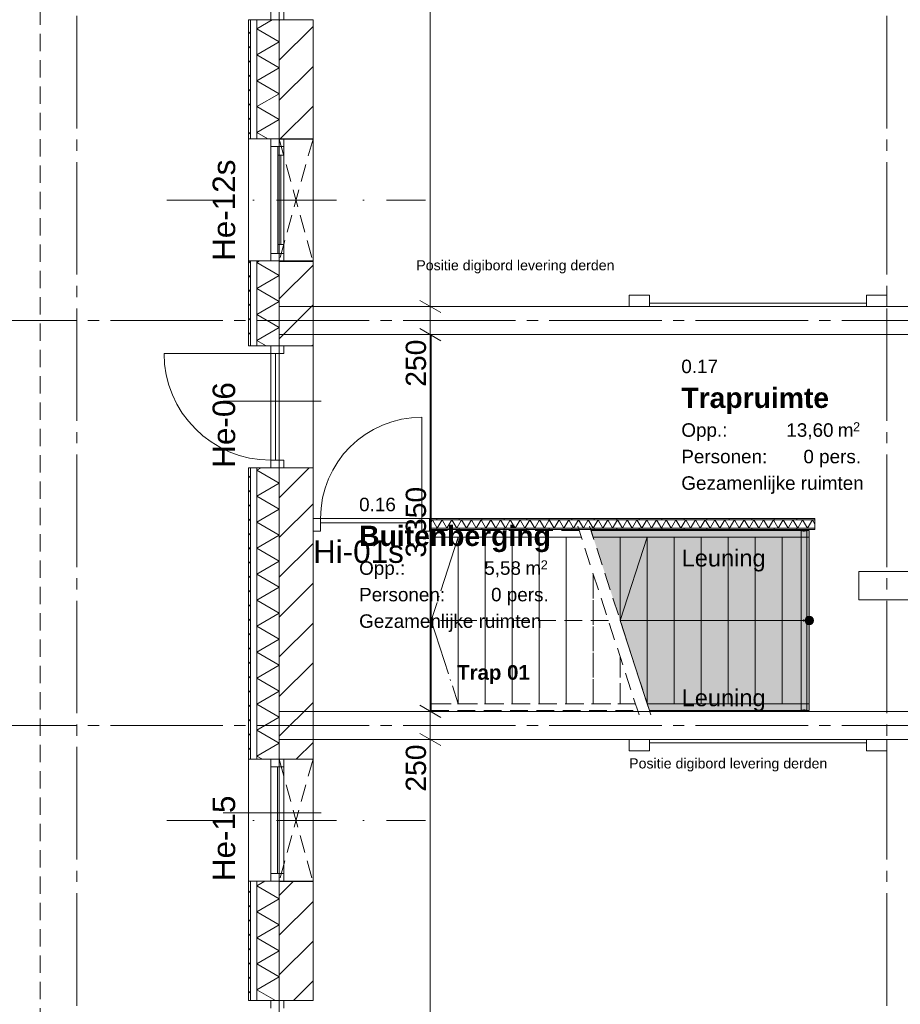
# Model space of a CAD drawing. Header units: millimetres. Extents: x 10 to 584, y 10 to 831.
# Tile 6 of 79: x 73 to 151, y 306 to 394. Entities that reach past the tile are written whole.
import ezdxf
from ezdxf.xclip import XClip

# ---------------------------------------------------------------- set-up
doc = ezdxf.new("R2010")
doc.units = ezdxf.units.MM
doc.header["$MEASUREMENT"] = 0
doc.header["$XCLIPFRAME"] = 0
for name, pattern in [('B0204', [13, 10, -1, 1, -1]), ('B0304', [6, 5, -0.5, 0, -0.5]), ('B0605', [9.6667, 5.3333, -2.333367, 3.33333e-05, -2]), ('B0701', [2.3412, 1.56, -0.7812]), ('B0703', [4.687, 3.125, -1.562])]:
    doc.linetypes.add(name, pattern=pattern)
for name, color, linetype in [('21 Buitenwanden', 7, 'Continuous'), ('21 Buitenwanden Deuren', 7, 'Continuous'), ('21 Buitenwanden Deurlabels', 7, 'Continuous'), ('21 Buitenwanden Doorsnede-arcering', 7, 'Continuous'), ('21 Buitenwanden Laagscheidingslijnen', 7, 'Continuous'), ('21 Buitenwanden Raamlabels', 7, 'Continuous'), ('21 Buitenwanden Ramen', 7, 'Continuous'), ('22 NC Binnenwanden', 7, 'Continuous'), ('22 NC Binnenwanden Deuren', 7, 'Continuous'), ('22 NC Binnenwanden Deurlabels', 7, 'Continuous'), ('22 NC Binnenwanden Doorsnede-arcering', 7, 'Continuous'), ('22 NC Binnenwanden Laagscheidingslijnen', 7, 'Continuous'), ('23 Vloeren', 7, 'Continuous'), ('24 Trappen', 7, 'Continuous'), ('24 Trappen 2D arcering', 7, 'Continuous'), ('24 Trappen Afdek-arcering', 7, 'Continuous'), ('28 Draagconstructies', 7, 'Continuous'), ('34 Balustrades', 7, 'Continuous'), ('73 Keuken', 7, 'Continuous'), ('82 Interieur', 7, 'Continuous'), ('A Stramien', 7, 'Continuous'), ('Maatvoering 1_ 50_100', 7, 'Continuous'), ('New_Tekst_dim 1_ 50_100', 7, 'Continuous'), ('Z Ruimtefuncties', 7, 'Continuous')]:
    doc.layers.add(name, color=color, linetype=linetype)
doc.styles.add('GENERATED_STYLE_1', font='txt')
doc.styles.add('GENERATED_STYLE_2', font='txt')
pattern_1 = [(315, (78, 259.1879), (0.636396, 0.636396), [])]
pattern_2 = [(45, (78, 259.188), (-1.767767, 1.767767), [])]
pattern_3 = [(90, (78, 259.1879), (-2, 0), [])]

# ---------------------------------------------------------------- blocks, each defined once
blk = doc.blocks.new('*X36')
at = {"layer": '21 Buitenwanden Doorsnede-arcering', "color": 7, "linetype": 'Continuous', "lineweight": 0}
for p, q in [((94, 372.349), (94.246, 372.491)), ((94, 372.349), (96, 371.194)), ((94, 370.039), (96, 371.194)), ((94, 370.039), (96, 368.884)), ((94, 367.73), (96, 368.884)), ((94, 367.73), (96, 366.575)), ((94, 365.42), (96, 366.575)), ((94, 365.42), (94.831, 364.94))]:
    blk.add_line(p, q, dxfattribs=at)
blk = doc.blocks.new('*X37')
at = {"layer": '21 Buitenwanden Doorsnede-arcering', "color": 7, "linetype": 'Continuous', "lineweight": 0}
for p, q in [((94, 353.873), (94.393, 354.1)), ((94, 353.873), (96, 352.719)), ((94, 351.564), (96, 352.719)), ((94, 351.564), (96, 350.409)), ((94, 349.255), (96, 350.409)), ((94, 349.255), (96, 348.1)), ((94, 346.945), (96, 348.1)), ((94, 346.945), (96, 345.79)), ((94, 344.636), (96, 345.79)), ((94, 344.636), (96, 343.481)), ((94, 342.326), (96, 343.481)), ((94, 342.326), (96, 341.172)), ((94, 340.017), (96, 341.172)), ((94, 340.017), (96, 338.862)), ((94, 337.708), (96, 338.862)), ((94, 337.708), (96, 336.553)), ((94, 335.398), (96, 336.553)), ((94, 335.398), (96, 334.243)), ((94, 333.089), (96, 334.243)), ((94, 333.089), (96, 331.934)), ((94, 330.779), (96, 331.934)), ((94, 330.779), (96, 329.625)), ((94, 328.47), (96, 329.625)), ((94, 328.47), (94.498, 328.182))]:
    blk.add_line(p, q, dxfattribs=at)
blk = doc.blocks.new('*X38')
at = {"layer": '21 Buitenwanden Doorsnede-arcering', "color": 7, "linetype": 'Continuous', "lineweight": 0}
for p, q in [((94, 316.923), (94.726, 317.342)), ((94, 316.923), (96, 315.768)), ((94, 314.614), (96, 315.768)), ((94, 314.614), (96, 313.459)), ((94, 312.304), (96, 313.459)), ((94, 312.304), (96, 311.149)), ((94, 309.995), (96, 311.149)), ((94, 309.995), (96, 308.84)), ((94, 307.685), (96, 308.84)), ((94, 307.685), (95.658, 306.728))]:
    blk.add_line(p, q, dxfattribs=at)
blk = doc.blocks.new('*X44')
at = {"layer": '21 Buitenwanden Doorsnede-arcering', "color": 7, "linetype": 'Continuous', "lineweight": 0}
for p, q in [((94, 393.133), (95.38, 393.93)), ((94, 393.133), (96, 391.978)), ((94, 390.824), (96, 391.978)), ((94, 390.824), (96, 389.669)), ((94, 388.514), (96, 389.669)), ((94, 388.514), (96, 387.36)), ((94, 386.205), (96, 387.36)), ((94, 386.205), (96, 385.05)), ((94, 383.896), (96, 385.05)), ((94, 383.896), (94.978, 383.331))]:
    blk.add_line(p, q, dxfattribs=at)
blk = doc.blocks.new('*X347')
at = {"layer": '22 NC Binnenwanden Doorsnede-arcering', "color": 7, "linetype": 'Continuous', "lineweight": 0}
for p, q in [((109.34, 349.007), (109.61, 349.474)), ((110.043, 348.724), (109.61, 349.474)), ((110.043, 348.724), (110.476, 349.474)), ((110.909, 348.724), (110.476, 349.474)), ((110.909, 348.724), (111.342, 349.474)), ((111.775, 348.724), (111.342, 349.474)), ((111.775, 348.724), (112.208, 349.474)), ((112.641, 348.724), (112.208, 349.474)), ((112.641, 348.724), (113.074, 349.474)), ((113.507, 348.724), (113.074, 349.474)), ((113.507, 348.724), (113.94, 349.474)), ((114.373, 348.724), (113.94, 349.474)), ((114.373, 348.724), (114.806, 349.474)), ((115.239, 348.724), (114.806, 349.474)), ((115.239, 348.724), (115.672, 349.474)), ((116.105, 348.724), (115.672, 349.474)), ((116.105, 348.724), (116.538, 349.474)), ((116.971, 348.724), (116.538, 349.474)), ((116.971, 348.724), (117.404, 349.474)), ((117.837, 348.724), (117.404, 349.474)), ((117.837, 348.724), (118.27, 349.474)), ((118.703, 348.724), (118.27, 349.474)), ((118.703, 348.724), (119.136, 349.474)), ((119.569, 348.724), (119.136, 349.474)), ((119.569, 348.724), (120.002, 349.474)), ((120.435, 348.724), (120.002, 349.474)), ((120.435, 348.724), (120.868, 349.474)), ((121.301, 348.724), (120.868, 349.474)), ((121.301, 348.724), (121.734, 349.474)), ((122.167, 348.724), (121.734, 349.474)), ((122.167, 348.724), (122.6, 349.474)), ((123.033, 348.724), (122.6, 349.474)), ((123.033, 348.724), (123.466, 349.474)), ((123.899, 348.724), (123.466, 349.474)), ((123.899, 348.724), (124.332, 349.474)), ((124.765, 348.724), (124.332, 349.474)), ((124.765, 348.724), (125.198, 349.474)), ((125.631, 348.724), (125.198, 349.474)), ((125.631, 348.724), (126.064, 349.474)), ((126.497, 348.724), (126.064, 349.474)), ((126.497, 348.724), (126.93, 349.474)), ((127.363, 348.724), (126.93, 349.474)), ((127.363, 348.724), (127.796, 349.474)), ((128.229, 348.724), (127.796, 349.474)), ((128.229, 348.724), (128.662, 349.474)), ((129.095, 348.724), (128.662, 349.474)), ((129.095, 348.724), (129.528, 349.474)), ((129.961, 348.724), (129.528, 349.474)), ((129.961, 348.724), (130.395, 349.474)), ((130.828, 348.724), (130.395, 349.474)), ((130.828, 348.724), (131.261, 349.474)), ((131.694, 348.724), (131.261, 349.474)), ((131.694, 348.724), (132.127, 349.474)), ((132.56, 348.724), (132.127, 349.474)), ((132.56, 348.724), (132.993, 349.474)), ((133.426, 348.724), (132.993, 349.474)), ((133.426, 348.724), (133.859, 349.474)), ((134.292, 348.724), (133.859, 349.474)), ((134.292, 348.724), (134.725, 349.474)), ((135.158, 348.724), (134.725, 349.474)), ((135.158, 348.724), (135.591, 349.474)), ((136.024, 348.724), (135.591, 349.474)), ((136.024, 348.724), (136.457, 349.474)), ((136.89, 348.724), (136.457, 349.474)), ((136.89, 348.724), (137.323, 349.474)), ((137.756, 348.724), (137.323, 349.474)), ((137.756, 348.724), (138.189, 349.474)), ((138.622, 348.724), (138.189, 349.474)), ((138.622, 348.724), (139.055, 349.474)), ((139.488, 348.724), (139.055, 349.474)), ((139.488, 348.724), (139.921, 349.474)), ((140.354, 348.724), (139.921, 349.474)), ((140.354, 348.724), (140.787, 349.474)), ((141.22, 348.724), (140.787, 349.474)), ((141.22, 348.724), (141.653, 349.474)), ((142.086, 348.724), (141.653, 349.474)), ((142.086, 348.724), (142.519, 349.474)), ((142.952, 348.724), (142.519, 349.474)), ((142.952, 348.724), (143.385, 349.474)), ((143.603, 349.096), (143.385, 349.474))]:
    blk.add_line(p, q, dxfattribs=at)
blk = doc.blocks.new('Drawing_2_2', base_point=(78, 259.188))
at = {"layer": '21 Buitenwanden Doorsnede-arcering', "linetype": 'Continuous', "lineweight": 0, "true_color": 0x000000}
h = blk.add_hatch(dxfattribs=at)
h.set_pattern_fill('310_Naaldhout__01__0002', color=18, style=0, pattern_type=2)
h.set_pattern_definition(pattern_1)
h.paths.add_polyline_path([(93.26, 383.331), (93.44, 383.331), (93.44, 393.93), (93.26, 393.93)])
h = blk.add_hatch(dxfattribs=at)
h.set_pattern_fill('130_Kalkzandsteen_0002', color=18, style=0, pattern_type=2)
h.set_pattern_definition(pattern_2)
h.paths.add_polyline_path([(96, 393.93), (96, 383.331), (99, 383.331), (99, 393.93)])
h = blk.add_hatch(dxfattribs=at)
h.set_pattern_fill('310_Naaldhout__01__0002', color=18, style=0, pattern_type=2)
h.set_pattern_definition(pattern_1)
h.paths.add_polyline_path([(93.44, 372.491), (93.26, 372.491), (93.26, 364.94), (93.44, 364.94)])
h = blk.add_hatch(dxfattribs=at)
h.set_pattern_fill('130_Kalkzandsteen_0002', color=18, style=0, pattern_type=2)
h.set_pattern_definition(pattern_2)
h.paths.add_polyline_path([(99, 372.491), (96, 372.491), (96, 364.94), (99, 364.94)])
h = blk.add_hatch(dxfattribs=at)
h.set_pattern_fill('310_Naaldhout__01__0002', color=18, style=0, pattern_type=2)
h.set_pattern_definition(pattern_1)
h.paths.add_polyline_path([(93.26, 328.182), (93.44, 328.182), (93.44, 354.1), (93.26, 354.1)])
h = blk.add_hatch(dxfattribs=at)
h.set_pattern_fill('130_Kalkzandsteen_0002', color=18, style=0, pattern_type=2)
h.set_pattern_definition(pattern_2)
h.paths.add_polyline_path([(96, 354.1), (96, 328.182), (99, 328.182), (99, 354.1)])
h = blk.add_hatch(dxfattribs=at)
h.set_pattern_fill('310_Naaldhout__01__0002', color=18, style=0, pattern_type=2)
h.set_pattern_definition(pattern_1)
h.paths.add_polyline_path([(93.44, 317.342), (93.26, 317.342), (93.26, 306.728), (93.44, 306.728)])
h = blk.add_hatch(dxfattribs=at)
h.set_pattern_fill('130_Kalkzandsteen_0002', color=18, style=0, pattern_type=2)
h.set_pattern_definition(pattern_2)
h.paths.add_polyline_path([(96, 317.342), (96, 306.728), (99, 306.728), (99, 317.342)])
at = {"layer": '22 NC Binnenwanden Doorsnede-arcering', "linetype": 'Continuous', "lineweight": 0, "true_color": 0x000000}
h = blk.add_hatch(dxfattribs=at)
h.set_pattern_fill('930_Lijnen_vert_200_0002', color=18, style=0, pattern_type=2)
h.set_pattern_definition(pattern_3)
h.paths.add_polyline_path([(143.603, 349.599), (109.34, 349.599), (109.34, 349.474), (143.603, 349.474)])
h = blk.add_hatch(dxfattribs=at)
h.set_pattern_fill('930_Lijnen_vert_200_0002', color=18, style=0, pattern_type=2)
h.set_pattern_definition(pattern_3)
h.paths.add_polyline_path([(109.34, 348.599), (143.603, 348.599), (143.603, 348.724), (109.34, 348.724)])
at = {"layer": '24 Trappen 2D arcering', "linetype": 'Continuous', "lineweight": 0, "true_color": 0xffffff}
for points in [[(123.711, 348.518), (123.906, 347.918), (143.106, 347.918), (143.106, 348.518)], [(128.706, 333.118), (128.9, 332.518), (143.106, 332.518), (143.106, 333.118)]]:
    blk.add_hatch(color=7, dxfattribs=at).paths.add_polyline_path(points)
at = {"layer": '24 Trappen 2D arcering', "linetype": 'Continuous', "lineweight": 0, "true_color": 0x99a3a6}
blk.add_hatch(color=253, dxfattribs=at).paths.add_polyline_path([(143.106, 340.893, 1), (143.106, 340.143, 1)])
at = {"layer": '24 Trappen Afdek-arcering', "linetype": 'Continuous', "lineweight": 0, "true_color": 0xffffff}
for points in [[(143.106, 347.918), (123.906, 347.918), (128.706, 333.118), (143.106, 333.118)], [(126.306, 347.918), (123.906, 347.918), (126.306, 340.518)], [(126.306, 340.518), (128.706, 333.118), (128.706, 347.918), (126.306, 347.918)], [(128.706, 333.118), (131.106, 333.118), (131.106, 347.918), (128.706, 347.918)], [(131.106, 347.918), (131.106, 333.118), (133.506, 333.118), (133.506, 347.918)], [(133.506, 347.918), (133.506, 333.118), (135.906, 333.118), (135.906, 347.918)], [(135.906, 347.918), (135.906, 333.118), (138.306, 333.118), (138.306, 347.918)], [(138.306, 347.918), (138.306, 333.118), (140.706, 333.118), (140.706, 347.918)], [(140.706, 347.918), (140.706, 333.118), (143.106, 333.118), (143.106, 347.918)]]:
    blk.add_hatch(color=7, dxfattribs=at).paths.add_polyline_path(points)
at = {"layer": '21 Buitenwanden', "color": 2, "linetype": 'Continuous', "lineweight": 0}
for p, q in [((93.26, 393.93), (93.44, 393.93)), ((93.26, 383.331), (93.44, 383.331)), ((93.26, 372.491), (93.44, 372.491)), ((93.26, 364.94), (93.44, 364.94)), ((93.26, 354.1), (93.44, 354.1)), ((93.26, 328.182), (93.44, 328.182)), ((93.26, 317.342), (93.44, 317.342)), ((93.26, 306.728), (93.44, 306.728))]:
    blk.add_line(p, q, dxfattribs=at)
at = {"layer": '21 Buitenwanden', "color": 9, "linetype": 'Continuous', "lineweight": 0}
for p, q in [((93.44, 393.93), (94, 393.93)), ((93.44, 383.331), (94, 383.331)), ((93.44, 372.491), (94, 372.491)), ((93.44, 364.94), (94, 364.94)), ((93.44, 354.1), (94, 354.1)), ((93.44, 328.182), (94, 328.182)), ((93.44, 317.342), (94, 317.342)), ((93.44, 306.728), (94, 306.728))]:
    blk.add_line(p, q, dxfattribs=at)
at = {"layer": '21 Buitenwanden', "color": 1, "linetype": 'Continuous', "lineweight": 0}
for p, q in [((94, 393.93), (95.26, 393.93)), ((95.26, 393.93), (96, 393.93)), ((94, 383.331), (95.26, 383.331)), ((95.26, 383.331), (96, 383.331)), ((94, 372.491), (95.26, 372.491)), ((95.26, 372.491), (96, 372.491)), ((94, 364.94), (95.26, 364.94)), ((95.26, 364.94), (96, 364.94)), ((91.014, 360.013), (99.723, 360.013)), ((94, 354.1), (95.26, 354.1)), ((95.26, 354.1), (96, 354.1)), ((94, 328.182), (95.26, 328.182)), ((95.26, 328.182), (96, 328.182)), ((91.014, 323.426), (99.723, 323.426)), ((94, 317.342), (95.26, 317.342)), ((95.26, 317.342), (96, 317.342)), ((94, 306.728), (95.26, 306.728)), ((95.26, 306.728), (96, 306.728))]:
    blk.add_line(p, q, dxfattribs=at)
at = {"layer": '21 Buitenwanden', "color": 3, "linetype": 'Continuous', "lineweight": 0}
for p, q in [((96, 393.93), (96.4, 393.93)), ((96.4, 393.93), (99, 393.93)), ((96, 383.331), (96.4, 383.331)), ((96.4, 383.331), (99, 383.331)), ((96, 372.491), (96.4, 372.491)), ((96.4, 372.491), (99, 372.491)), ((96, 364.94), (96.4, 364.94)), ((96.4, 364.94), (99, 364.94)), ((96, 354.1), (96.4, 354.1)), ((96.4, 354.1), (99, 354.1)), ((96, 328.182), (96.4, 328.182)), ((96.4, 328.182), (99, 328.182)), ((96, 317.342), (96.4, 317.342)), ((96.4, 317.342), (99, 317.342)), ((96, 306.728), (96.4, 306.728)), ((96.4, 306.728), (99, 306.728))]:
    blk.add_line(p, q, dxfattribs=at)
at = {"layer": '21 Buitenwanden', "color": 9, "linetype": 'B0701', "lineweight": 0}
for p, q in [((96, 383.323), (99, 372.448)), ((99, 383.323), (96, 372.448)), ((96, 328.175), (99, 317.3)), ((99, 328.175), (96, 317.3))]:
    blk.add_line(p, q, dxfattribs=at)
at = {"layer": '21 Buitenwanden', "color": 9, "linetype": 'B0605', "lineweight": 0}
for p, q in [((86, 377.886), (109, 377.886)), ((86, 322.737), (109, 322.737))]:
    blk.add_line(p, q, dxfattribs=at)
at = {"layer": '21 Buitenwanden', "color": 2, "linetype": 'Continuous', "lineweight": 0, "flags": 128}
for points in [[(93.26, 393.93), (93.26, 383.331)], [(93.26, 372.491), (93.26, 364.94)], [(93.26, 354.1), (93.26, 328.182)], [(93.26, 317.342), (93.26, 306.728)]]:
    blk.add_lwpolyline(points, dxfattribs=at)
at = {"layer": '21 Buitenwanden', "color": 3, "linetype": 'Continuous', "lineweight": 0, "flags": 128}
for points in [[(99, 383.331), (99, 393.93)], [(99, 364.94), (99, 372.491)], [(99, 372.448), (99, 372.491)], [(99, 328.182), (99, 354.1)], [(99, 306.728), (99, 317.342)], [(99, 317.3), (99, 317.342)]]:
    blk.add_lwpolyline(points, dxfattribs=at)
at = {"layer": '21 Buitenwanden', "color": 1, "linetype": 'B0703', "lineweight": 0, "flags": 128}
for points in [[(96, 383.323), (96, 372.491)], [(99, 383.323), (96, 383.323)], [(96, 372.448), (99, 372.448)], [(99, 328.175), (96, 328.175)], [(96, 328.175), (96, 317.342)], [(96, 317.3), (99, 317.3)]]:
    blk.add_lwpolyline(points, dxfattribs=at)
at = {"layer": '21 Buitenwanden Deuren', "color": 1, "linetype": 'Continuous', "lineweight": 0}
for p, q in [((95.26, 394.6), (95.26, 393.93)), ((96.4, 393.93), (96.4, 394.6)), ((94, 393.93), (95.26, 393.93)), ((95.26, 393.93), (96.4, 393.93)), ((95.26, 393.93), (96, 393.93)), ((95.26, 393.93), (96, 393.93)), ((95.26, 364.27), (85.76, 364.27)), ((94, 364.94), (95.26, 364.94)), ((95.26, 364.94), (95.26, 364.27)), ((96.4, 364.94), (95.26, 364.94)), ((95.26, 364.94), (96, 364.94)), ((95.26, 364.94), (96, 364.94)), ((95.26, 364.27), (96.4, 364.27)), ((95.26, 354.77), (95.26, 364.27)), ((95.26, 364.27), (95.66, 364.27)), ((95.66, 364.27), (95.66, 354.77)), ((96.4, 364.27), (96.4, 364.94)), ((96.4, 354.77), (95.26, 354.77)), ((95.26, 354.77), (95.26, 354.1)), ((95.66, 354.77), (95.26, 354.77)), ((96.4, 354.1), (96.4, 354.77)), ((94, 354.1), (95.26, 354.1)), ((95.26, 354.1), (96.4, 354.1)), ((95.26, 354.1), (96, 354.1)), ((95.26, 354.1), (96, 354.1)), ((94, 306.728), (95.26, 306.728)), ((95.26, 306.728), (95.26, 306.058)), ((96.4, 306.728), (95.26, 306.728)), ((95.26, 306.728), (96, 306.728)), ((95.26, 306.728), (96, 306.728)), ((96.4, 306.058), (96.4, 306.728))]:
    blk.add_line(p, q, dxfattribs=at)
at = {"layer": '21 Buitenwanden Deuren', "color": 2, "linetype": 'Continuous', "lineweight": 0}
for p, q in [((93.26, 393.93), (93.44, 393.93)), ((93.26, 364.94), (93.44, 364.94)), ((93.26, 354.1), (93.44, 354.1)), ((93.26, 306.728), (93.44, 306.728))]:
    blk.add_line(p, q, dxfattribs=at)
at = {"layer": '21 Buitenwanden Deuren', "color": 9, "linetype": 'Continuous', "lineweight": 0}
for p, q in [((93.44, 393.93), (94, 393.93)), ((93.44, 364.94), (94, 364.94)), ((93.44, 354.1), (94, 354.1)), ((93.44, 306.728), (94, 306.728))]:
    blk.add_line(p, q, dxfattribs=at)
at = {"layer": '21 Buitenwanden Deuren', "color": 3, "linetype": 'Continuous', "lineweight": 0}
for p, q in [((96, 393.93), (96.4, 393.93)), ((96, 393.93), (96.4, 393.93)), ((96.4, 393.93), (99, 393.93)), ((96, 364.94), (96.4, 364.94)), ((96, 364.94), (96.4, 364.94)), ((96.4, 364.94), (99, 364.94)), ((96, 354.1), (96.4, 354.1)), ((96, 354.1), (96.4, 354.1)), ((96.4, 354.1), (99, 354.1)), ((96, 306.728), (96.4, 306.728)), ((96, 306.728), (96.4, 306.728)), ((96.4, 306.728), (99, 306.728))]:
    blk.add_line(p, q, dxfattribs=at)
at = {"layer": '21 Buitenwanden Deuren', "color": 1, "linetype": 'Continuous', "lineweight": 0}
blk.add_arc((95.26, 364.27), 9.5, 180, 270, dxfattribs=at)
at = {"layer": '21 Buitenwanden Laagscheidingslijnen', "color": 2, "linetype": 'Continuous', "lineweight": 0}
for p, q in [((93.44, 393.93), (93.44, 383.331)), ((93.44, 372.491), (93.44, 364.94)), ((93.44, 354.1), (93.44, 328.182)), ((93.44, 317.342), (93.44, 306.728))]:
    blk.add_line(p, q, dxfattribs=at)
at = {"layer": '21 Buitenwanden Laagscheidingslijnen', "color": 1, "linetype": 'Continuous', "lineweight": 0}
for p, q in [((94, 393.93), (94, 383.331)), ((94, 372.491), (94, 364.94)), ((94, 354.1), (94, 328.182)), ((94, 317.342), (94, 306.728))]:
    blk.add_line(p, q, dxfattribs=at)
at = {"layer": '21 Buitenwanden Laagscheidingslijnen', "color": 3, "linetype": 'Continuous', "lineweight": 0}
for p, q in [((96, 393.93), (96, 383.331)), ((96, 372.448), (96, 364.94)), ((96, 354.1), (96, 328.182)), ((96, 317.3), (96, 306.728))]:
    blk.add_line(p, q, dxfattribs=at)
at = {"layer": '21 Buitenwanden Laagscheidingslijnen', "color": 3, "linetype": 'Continuous', "lineweight": 0, "flags": 128}
for points in [[(96, 372.491), (96, 372.448)], [(96, 317.342), (96, 317.3)]]:
    blk.add_lwpolyline(points, dxfattribs=at)
at = {"layer": '21 Buitenwanden Ramen', "color": 9, "linetype": 'Continuous', "lineweight": 0}
for p, q in [((93.26, 372.491), (93.26, 383.331)), ((93.44, 383.331), (94, 383.331)), ((99, 372.491), (99, 383.331)), ((93.44, 372.491), (94, 372.491)), ((93.26, 317.342), (93.26, 328.182)), ((93.44, 328.182), (94, 328.182)), ((99, 317.342), (99, 328.182)), ((93.44, 317.342), (94, 317.342))]:
    blk.add_line(p, q, dxfattribs=at)
at = {"layer": '21 Buitenwanden Ramen', "color": 2, "linetype": 'Continuous', "lineweight": 0}
for p, q in [((93.26, 383.331), (93.44, 383.331)), ((93.26, 372.491), (93.44, 372.491)), ((93.26, 328.182), (93.44, 328.182)), ((93.26, 317.342), (93.44, 317.342))]:
    blk.add_line(p, q, dxfattribs=at)
at = {"layer": '21 Buitenwanden Ramen', "color": 1, "linetype": 'Continuous', "lineweight": 0}
for p, q in [((94, 383.331), (95.26, 383.331)), ((95.26, 383.331), (95.26, 382.661)), ((95.26, 383.331), (96, 383.331)), ((95.26, 383.331), (96, 383.331)), ((95.26, 382.661), (95.86, 382.661)), ((95.26, 382.661), (95.26, 373.161)), ((95.86, 382.661), (96.4, 382.661)), ((95.86, 382.661), (95.86, 381.881)), ((96.4, 382.661), (95.86, 382.661)), ((96.4, 382.661), (96.4, 383.331)), ((96.4, 381.881), (96.4, 382.661)), ((95.86, 381.881), (96.4, 381.881)), ((95.86, 381.881), (95.86, 373.941)), ((96.13, 373.941), (96.13, 381.881)), ((96.4, 373.941), (96.4, 381.881)), ((96.4, 373.941), (96.4, 381.881)), ((96.4, 373.941), (95.86, 373.941)), ((95.86, 373.941), (95.86, 373.161)), ((96.4, 373.161), (96.4, 373.941)), ((95.86, 373.161), (95.26, 373.161)), ((95.26, 373.161), (95.26, 372.491)), ((96.4, 373.161), (95.86, 373.161)), ((95.86, 373.161), (96.4, 373.161)), ((96.4, 372.491), (96.4, 373.161)), ((94, 372.491), (95.26, 372.491)), ((95.26, 372.491), (96, 372.491)), ((95.26, 372.491), (96, 372.491)), ((94, 328.182), (95.26, 328.182)), ((95.26, 328.182), (95.26, 327.512)), ((95.26, 328.182), (96, 328.182)), ((95.26, 328.182), (96, 328.182)), ((95.26, 327.512), (96.4, 327.512)), ((95.26, 327.512), (95.26, 318.012)), ((95.83, 318.012), (95.83, 327.512)), ((96.4, 327.512), (96.4, 328.182)), ((96.4, 318.012), (96.4, 327.512)), ((96.4, 318.012), (95.26, 318.012)), ((95.26, 318.012), (95.26, 317.342)), ((96.4, 317.342), (96.4, 318.012)), ((94, 317.342), (95.26, 317.342)), ((95.26, 317.342), (96, 317.342)), ((95.26, 317.342), (96, 317.342))]:
    blk.add_line(p, q, dxfattribs=at)
at = {"layer": '21 Buitenwanden Ramen', "color": 3, "linetype": 'Continuous', "lineweight": 0}
for p, q in [((96, 383.331), (96.4, 383.331)), ((96, 383.331), (96.4, 383.331)), ((96.4, 383.331), (99, 383.331)), ((96, 372.491), (96.4, 372.491)), ((96, 372.491), (96.4, 372.491)), ((96.4, 372.491), (99, 372.491)), ((96, 328.182), (96.4, 328.182)), ((96, 328.182), (96.4, 328.182)), ((96.4, 328.182), (99, 328.182)), ((96, 317.342), (96.4, 317.342)), ((96, 317.342), (96.4, 317.342)), ((96.4, 317.342), (99, 317.342))]:
    blk.add_line(p, q, dxfattribs=at)
at = {"layer": '22 NC Binnenwanden', "color": 1, "linetype": 'Continuous', "lineweight": 0}
for p, q in [((99, 349.599), (99, 349.474)), ((99, 349.474), (99, 348.724)), ((109.34, 349.599), (109.34, 349.474)), ((109.34, 349.474), (109.34, 348.724)), ((99, 348.724), (99, 348.599)), ((109.34, 348.724), (109.34, 348.599))]:
    blk.add_line(p, q, dxfattribs=at)
at = {"layer": '22 NC Binnenwanden', "color": 1, "linetype": 'Continuous', "lineweight": 0, "flags": 128}
for points in [[(143.603, 349.599), (109.34, 349.599)], [(143.603, 348.599), (143.603, 349.599)], [(109.34, 348.599), (143.603, 348.599)]]:
    blk.add_lwpolyline(points, dxfattribs=at)
at = {"layer": '22 NC Binnenwanden Deuren', "color": 1, "linetype": 'Continuous', "lineweight": 0}
for p, q in [((108.67, 349.599), (108.67, 358.599)), ((99.67, 349.599), (99, 349.599)), ((99, 349.599), (99, 348.459)), ((99, 349.599), (99, 349.474)), ((99, 349.599), (99, 349.474)), ((99, 349.474), (99, 348.724)), ((99, 349.474), (99, 348.724)), ((99.67, 348.459), (99.67, 349.599)), ((99.67, 349.599), (108.67, 349.599)), ((99.67, 349.199), (99.67, 349.599)), ((109.34, 349.599), (108.67, 349.599)), ((108.67, 349.599), (108.67, 348.459)), ((108.67, 349.599), (108.67, 349.199)), ((109.34, 348.459), (109.34, 349.599)), ((109.34, 349.599), (109.34, 349.474)), ((109.34, 349.599), (109.34, 349.474)), ((109.34, 349.474), (109.34, 348.724)), ((109.34, 349.474), (109.34, 348.724)), ((99, 348.724), (99, 348.599)), ((99, 348.724), (99, 348.599)), ((99, 348.459), (99.67, 348.459)), ((108.67, 349.199), (99.67, 349.199)), ((108.67, 348.459), (109.34, 348.459)), ((109.34, 348.724), (109.34, 348.599)), ((109.34, 348.724), (109.34, 348.599))]:
    blk.add_line(p, q, dxfattribs=at)
blk.add_arc((108.67, 349.599), 9, 90, 180, dxfattribs=at)
at = {"layer": '22 NC Binnenwanden Laagscheidingslijnen', "color": 9, "linetype": 'Continuous', "lineweight": 0}
for p, q in [((109.34, 349.474), (143.603, 349.474)), ((109.34, 348.724), (143.603, 348.724))]:
    blk.add_line(p, q, dxfattribs=at)
at = {"layer": '23 Vloeren', "color": 1, "linetype": 'Continuous', "lineweight": 0, "flags": 128}
for points in [[(96, 265.188), (370, 265.188), (370, 439.188), (366, 439.188), (366, 570.048), (420.61, 570.048), (420.61, 554.048), (510, 554.048), (510, 626.688), (459.924, 626.688), (459.924, 683.688), (510, 683.688), (510, 757.188), (294, 757.188), (294, 763.188), (78, 763.188), (78, 475.188), (96, 475.188)], [(109.506, 365.938), (99, 365.938), (99, 332.438), (109.506, 332.438), (109.506, 349.938)]]:
    blk.add_lwpolyline(points, close=True, dxfattribs=at)
at = {"layer": '23 Vloeren', "color": 1, "linetype": 'B0701', "lineweight": 0, "flags": 128}
blk.add_lwpolyline([(74.76, 472.288), (74.76, 255.948), (373.24, 255.948), (373.24, 505.188)], dxfattribs=at)
at = {"layer": '24 Trappen', "color": 9, "linetype": 'B0701', "lineweight": 0}
for p, q in [((122.66, 348.518), (109.506, 348.518)), ((109.506, 348.518), (109.506, 347.918)), ((127.979, 332.118), (122.53, 348.918)), ((129.03, 332.118), (123.581, 348.918)), ((109.506, 347.918), (122.854, 347.918)), ((111.906, 347.918), (109.506, 347.918)), ((109.506, 347.918), (109.506, 333.118)), ((114.306, 347.918), (111.906, 347.918)), ((111.906, 347.918), (111.906, 333.118)), ((111.906, 333.118), (111.906, 347.918)), ((116.706, 347.918), (114.306, 347.918)), ((114.306, 347.918), (114.306, 333.118)), ((114.306, 333.118), (114.306, 347.918)), ((119.106, 347.918), (116.706, 347.918)), ((116.706, 347.918), (116.706, 333.118)), ((116.706, 333.118), (116.706, 347.918)), ((121.506, 347.918), (119.106, 347.918)), ((119.106, 347.918), (119.106, 333.118)), ((119.106, 333.118), (119.106, 347.918)), ((122.854, 347.918), (121.506, 347.918)), ((121.506, 347.918), (121.506, 333.118)), ((121.506, 333.118), (121.506, 347.918)), ((123.906, 344.676), (123.906, 333.118)), ((123.906, 333.118), (123.906, 344.676)), ((111.906, 340.518), (109.506, 340.518)), ((125.254, 340.518), (111.906, 340.518)), ((126.306, 337.276), (126.306, 333.118)), ((126.306, 333.118), (126.306, 337.276)), ((127.654, 333.118), (109.506, 333.118)), ((109.506, 333.118), (109.506, 332.518)), ((109.506, 333.118), (111.906, 333.118)), ((111.906, 333.118), (114.306, 333.118)), ((114.306, 333.118), (116.706, 333.118)), ((116.706, 333.118), (119.106, 333.118)), ((119.106, 333.118), (121.506, 333.118)), ((121.506, 333.118), (123.906, 333.118)), ((123.906, 333.118), (126.306, 333.118)), ((126.306, 333.118), (127.654, 333.118)), ((109.506, 332.518), (127.849, 332.518))]:
    blk.add_line(p, q, dxfattribs=at)
at = {"layer": '24 Trappen', "color": 9, "linetype": 'B0304', "lineweight": 0}
for p, q in [((111.906, 347.918), (109.506, 340.518)), ((109.506, 340.518), (111.906, 333.118))]:
    blk.add_line(p, q, dxfattribs=at)
at = {"layer": '24 Trappen', "color": 9, "linetype": 'Continuous', "lineweight": 0}
for p, q in [((143.106, 347.918), (123.906, 347.918)), ((126.306, 347.918), (123.906, 347.918)), ((128.706, 347.918), (126.306, 347.918)), ((126.306, 347.918), (126.306, 340.518)), ((126.306, 340.518), (126.306, 347.918)), ((128.706, 347.918), (126.306, 340.518)), ((131.106, 347.918), (128.706, 347.918)), ((128.706, 347.918), (128.706, 333.118)), ((128.706, 333.118), (128.706, 347.918)), ((133.506, 347.918), (131.106, 347.918)), ((131.106, 347.918), (131.106, 333.118)), ((131.106, 333.118), (131.106, 347.918)), ((135.906, 347.918), (133.506, 347.918)), ((133.506, 347.918), (133.506, 333.118)), ((133.506, 333.118), (133.506, 347.918)), ((138.306, 347.918), (135.906, 347.918)), ((135.906, 347.918), (135.906, 333.118)), ((135.906, 333.118), (135.906, 347.918)), ((140.706, 347.918), (138.306, 347.918)), ((138.306, 347.918), (138.306, 333.118)), ((138.306, 333.118), (138.306, 347.918)), ((143.106, 347.918), (140.706, 347.918)), ((140.706, 347.918), (140.706, 333.118)), ((140.706, 333.118), (140.706, 347.918)), ((143.106, 333.118), (143.106, 347.918)), ((143.106, 333.118), (143.106, 347.918)), ((140.706, 340.518), (126.306, 340.518)), ((126.306, 340.518), (128.706, 333.118)), ((143.106, 340.518), (140.706, 340.518)), ((128.706, 333.118), (143.106, 333.118)), ((128.706, 333.118), (131.106, 333.118)), ((131.106, 333.118), (133.506, 333.118)), ((133.506, 333.118), (135.906, 333.118)), ((135.906, 333.118), (138.306, 333.118)), ((138.306, 333.118), (140.706, 333.118)), ((140.706, 333.118), (143.106, 333.118))]:
    blk.add_line(p, q, dxfattribs=at)
at = {"layer": '24 Trappen', "color": 9, "linetype": 'Continuous', "lineweight": 0, "flags": 128}
for points in [[(123.711, 348.518), (123.906, 347.918), (143.106, 347.918), (143.106, 348.518)], [(128.706, 333.118), (128.9, 332.518), (143.106, 332.518), (143.106, 333.118)]]:
    blk.add_lwpolyline(points, close=True, dxfattribs=at)
blk.add_lwpolyline([(143.106, 340.893, 1), (143.106, 340.143, 1)], format="xyb", close=True, dxfattribs=at)
at = {"layer": '28 Draagconstructies', "color": 3, "linetype": 'Continuous', "lineweight": 0, "flags": 128}
for points in [[(174.5, 368.438), (96, 368.438)], [(96, 368.438), (96, 365.938)], [(96, 365.938), (174.5, 365.938)], [(174.5, 332.438), (96, 332.438)], [(96, 332.438), (96, 329.938)], [(96, 329.938), (174.5, 329.938)]]:
    blk.add_lwpolyline(points, dxfattribs=at)
at = {"layer": '34 Balustrades', "color": 9, "linetype": 'Continuous', "lineweight": 0, "flags": 128}
blk.add_lwpolyline([(142.402, 332.537), (142.902, 332.538), (142.879, 348.5), (142.379, 348.499)], close=True, dxfattribs=at)
for points in [[(142.679, 348.499, 1), (142.579, 348.499, 1)], [(142.69, 340.518, 1), (142.59, 340.518, 1)], [(142.702, 332.537, 1), (142.602, 332.537, 1)]]:
    blk.add_lwpolyline(points, format="xyb", close=True, dxfattribs=at)
at = {"layer": '82 Interieur', "color": 1, "linetype": 'Continuous', "lineweight": 0, "flags": 128}
for points in [[(128.9, 368.438), (127.1, 368.438), (127.1, 369.438), (128.9, 369.438)], [(148.2, 368.438), (150, 368.438), (150, 369.438), (148.2, 369.438)], [(128.9, 368.738), (148.2, 368.738), (148.2, 368.438), (128.9, 368.438)], [(128.9, 329.938), (127.1, 329.938), (127.1, 328.938), (128.9, 328.938)], [(128.9, 329.638), (148.2, 329.638), (148.2, 329.938), (128.9, 329.938)], [(148.2, 329.938), (150, 329.938), (150, 328.938), (148.2, 328.938)]]:
    blk.add_lwpolyline(points, close=True, dxfattribs=at)
at = {"layer": 'A Stramien', "color": 9, "linetype": 'B0204', "lineweight": 0}
for p, q in [((78, 784.271), (78, 233.204)), ((150, 784.271), (150, 233.204)), ((68, 367.188), (520.556, 367.188)), ((68, 331.188), (520.556, 331.188))]:
    blk.add_line(p, q, dxfattribs=at)
at = {"layer": 'Maatvoering 1_ 50_100', "color": 1, "linetype": 'Continuous', "lineweight": 0}
for p, q in [((109.428, 368.438), (109.428, 438.688)), ((108.491, 368.979), (110.366, 367.897)), ((110.834, 368.438), (108.022, 368.438)), ((109.428, 365.938), (109.428, 368.438)), ((110.834, 365.938), (108.022, 365.938)), ((108.491, 366.479), (110.366, 365.397)), ((109.428, 332.438), (109.428, 365.938)), ((108.491, 332.979), (110.366, 331.897)), ((110.834, 332.438), (108.022, 332.438)), ((109.428, 329.938), (109.428, 332.438)), ((108.491, 330.479), (110.366, 329.397)), ((110.834, 329.938), (108.022, 329.938)), ((109.428, 268.188), (109.428, 329.938))]:
    blk.add_line(p, q, dxfattribs=at)
at = {"layer": 'New_Tekst_dim 1_ 50_100', "color": 9, "linetype": 'Continuous', "lineweight": 0}
for p, q in [((156.228, 344.873), (147.513, 344.873)), ((147.513, 344.873), (147.513, 342.359)), ((147.513, 342.359), (156.228, 342.359))]:
    blk.add_line(p, q, dxfattribs=at)
at = {"layer": '73 Keuken', "color": 4, "linetype": 'Continuous', "lineweight": 0}
for name in ['*X44', '*X36', '*X37', '*X347', '*X38']:
    blk.add_blockref(name, (0, 0), dxfattribs=at)
at = {"layer": '21 Buitenwanden Deurlabels', "color": 2, "linetype": 'Continuous', "lineweight": 0, "insert": (92.107, 354.1), "char_height": 2, "attachment_point": 7, "rotation": 90, "style": 'GENERATED_STYLE_1'}
blk.add_mtext('\\A1;{\\pql;\\fArial|b0|i0|c0|p38;He-06}', dxfattribs=at)
at = {"layer": '21 Buitenwanden Raamlabels', "color": 2, "linetype": 'Continuous', "lineweight": 0, "char_height": 2, "attachment_point": 7, "rotation": 90, "style": 'GENERATED_STYLE_1'}
for s, insert in [('\\A1;{\\pql;\\fArial|b0|i0|c0|p38;He-12s}', (92.106, 372.491)), ('\\A1;{\\pql;\\fArial|b0|i0|c0|p38;He-15}', (92.107, 317.342))]:
    blk.add_mtext(s, dxfattribs=dict(at, insert=insert))
at = {"layer": '22 NC Binnenwanden Deurlabels', "color": 2, "linetype": 'Continuous', "lineweight": 0, "insert": (99, 347.642), "char_height": 2, "attachment_point": 1, "style": 'GENERATED_STYLE_1'}
blk.add_mtext('\\A1;{\\pql;\\fArial|b0|i0|c0|p38;Hi-01s}', dxfattribs=at)
at = {"layer": '24 Trappen', "color": 2, "linetype": 'Continuous', "lineweight": 0, "attachment_point": 7}
for s, insert, char_height, style in [('\\A1;{\\pql;\\fArial|b0|i0|c0|p38;Leuning}', (131.77, 344.869), 1.5, 'GENERATED_STYLE_1'), ('\\A1;{\\pql;\\fArial|b1|i0|c0|p38;Trap 01}', (111.808, 334.86), 1.3, 'GENERATED_STYLE_2'), ('\\A1;{\\pql;\\fArial|b0|i0|c0|p38;Leuning}', (131.77, 332.441), 1.5, 'GENERATED_STYLE_1')]:
    blk.add_mtext(s, dxfattribs=dict(at, insert=insert, char_height=char_height, style=style))
at = {"layer": '82 Interieur', "color": 2, "linetype": 'Continuous', "lineweight": 0, "char_height": 0.9, "attachment_point": 7, "style": 'GENERATED_STYLE_1'}
for insert in [(108.184, 371.382), (127.1, 327.093)]:
    blk.add_mtext('\\A1;{\\pql;\\fArial|b0|i0|c0|p38;P\\fArial|b0|i0|c0|p38;ositie digibord levering derden}', dxfattribs=dict(at, insert=insert))
at = {"layer": 'Maatvoering 1_ 50_100', "color": 2, "linetype": 'Continuous', "lineweight": 0, "char_height": 1.8, "attachment_point": 7, "rotation": 90, "style": 'GENERATED_STYLE_1'}
for s, insert, width in [('\\A1;{\\pql;\\fArial|b0|i0|c0|p38;250}', (109.068, 361.298), 4.09784), ('\\A1;{\\pql;\\fArial|b0|i0|c0|p38;3.350}', (109.068, 346.11), 6.15497), ('\\A1;{\\pql;\\fArial|b0|i0|c0|p38;250}', (109.068, 325.298), 4.09784)]:
    blk.add_mtext(s, dxfattribs=dict(at, insert=insert, width=width))
at = {"layer": 'Z Ruimtefuncties', "color": 2, "linetype": 'Continuous', "lineweight": 0, "attachment_point": 1}
for s, insert, char_height, style in [('\\A1;{\\pql;\\pt0;\\fArial|b0|i0|c0|p38;0.17}', (131.737, 363.711), 1.2, 'GENERATED_STYLE_1'), ('\\A1;{\\pql;\\pt0;\\fArial|b1|i0|c0|p38;Trapruimte}', (131.737, 361.216), 1.8, 'GENERATED_STYLE_2'), ('\\A1;{\\pql;\\pt0;\\fArial|b0|i0|c0|p38;Opp.: }', (131.737, 358.053), 1.2, 'GENERATED_STYLE_1'), ('\\A1;{\\pql;\\fArial|b0|i0|c0|p38;13,60}', (141.07, 358.053), 1.2, 'GENERATED_STYLE_1'), ('\\A1;{\\pql;\\fArial|b0|i0|c0|p38;2}', (147.006, 358.145), 0.8, 'GENERATED_STYLE_1'), ('\\A1;{\\pql;\\fArial|b0|i0|c0|p38; m}', (145.174, 358.053), 1.2, 'GENERATED_STYLE_1'), ('\\A1;{\\pql;\\pt0;\\fArial|b0|i0|c0|p38;Personen: }', (131.737, 355.696), 1.2, 'GENERATED_STYLE_1'), ('\\A1;{\\pql;\\pt0;\\fArial|b0|i0|c0|p38;0 pers.}', (142.588, 355.696), 1.2, 'GENERATED_STYLE_1'), ('\\A1;{\\pql;\\pt0;\\fArial|b0|i0|c0|p38;Gezamenlijke ruimten}', (131.737, 353.339), 1.2, 'GENERATED_STYLE_1'), ('\\A1;{\\pql;\\pt0;\\fArial|b0|i0|c0|p38;0.16}', (103.099, 351.437), 1.2, 'GENERATED_STYLE_1'), ('\\A1;{\\pql;\\pt0;\\fArial|b1|i0|c0|p38;Buitenberging}', (103.099, 348.942), 1.8, 'GENERATED_STYLE_2'), ('\\A1;{\\pql;\\pt0;\\fArial|b0|i0|c0|p38;Opp.: }', (103.099, 345.78), 1.2, 'GENERATED_STYLE_1'), ('\\A1;{\\pql;\\fArial|b0|i0|c0|p38;2}', (119.246, 345.871), 0.8, 'GENERATED_STYLE_1'), ('\\A1;{\\pql;\\fArial|b0|i0|c0|p38;5,58}', (114.221, 345.78), 1.2, 'GENERATED_STYLE_1'), ('\\A1;{\\pql;\\fArial|b0|i0|c0|p38; m}', (117.413, 345.78), 1.2, 'GENERATED_STYLE_1'), ('\\A1;{\\pql;\\pt0;\\fArial|b0|i0|c0|p38;Personen: }', (103.099, 343.422), 1.2, 'GENERATED_STYLE_1'), ('\\A1;{\\pql;\\pt0;\\fArial|b0|i0|c0|p38;0 pers.}', (114.828, 343.422), 1.2, 'GENERATED_STYLE_1'), ('\\A1;{\\pql;\\pt0;\\fArial|b0|i0|c0|p38;Gezamenlijke ruimten}', (103.099, 341.065), 1.2, 'GENERATED_STYLE_1')]:
    blk.add_mtext(s, dxfattribs=dict(at, insert=insert, char_height=char_height, style=style))

msp = doc.modelspace()

# ---------------------------------------------------------------- block references
at = {"color": 4, "linetype": 'Continuous', "lineweight": 0}
ref = msp.add_blockref('Drawing_2_2', (78, 259.188), dxfattribs=at)
XClip(ref).set_block_clipping_path([(30, 141.736842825), (586.5626696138, 806.4087291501)])

doc.saveas('drawing.dxf')
